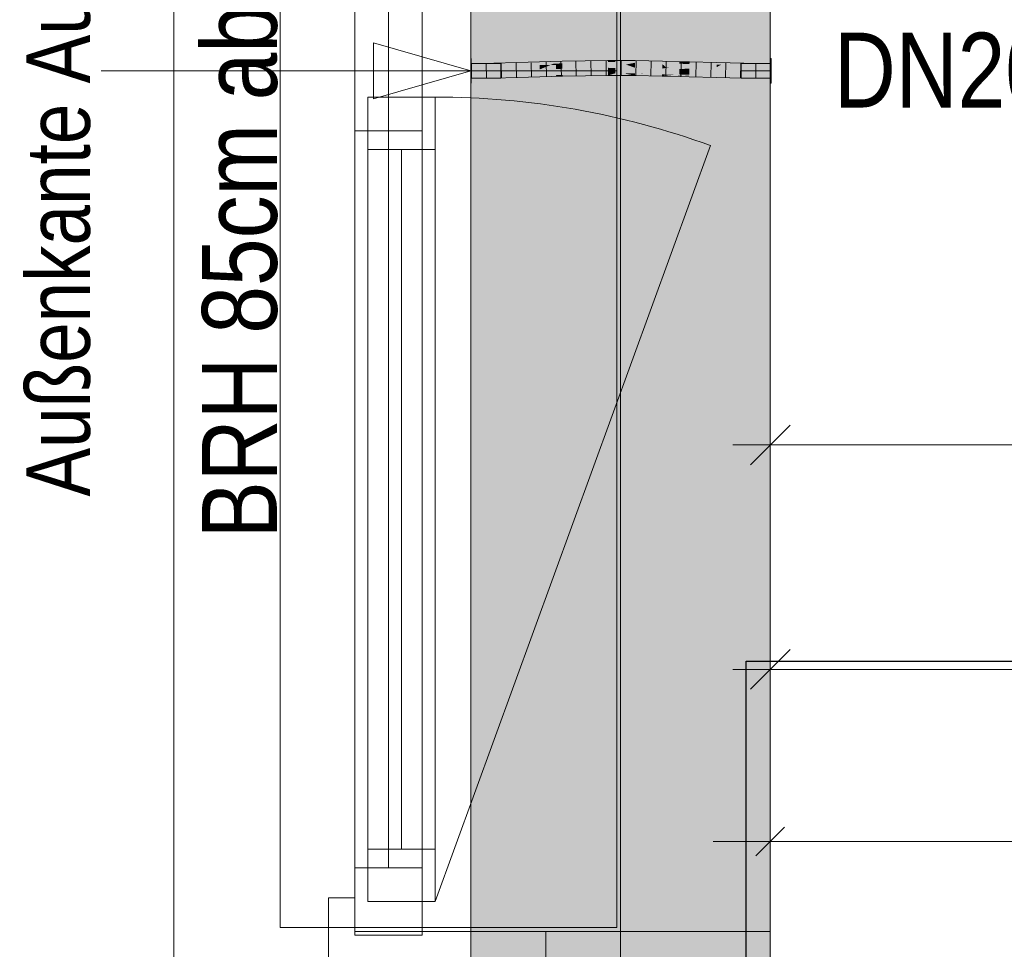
# Model space of a CAD drawing. Extents: x -500 to 300, y 62 to 1162.
# Tile 56 of 90: x -318 to -292, y 781 to 806. Entities that reach past the tile are written whole.
import ezdxf
from ezdxf.lldxf.tags import DXFTag

# ---------------------------------------------------------------- set-up
doc = ezdxf.new("R2010")
doc.units = 0
doc.layers.get('0').update_dxf_attribs({"lineweight": 13})
for name, color, linetype, lineweight, true_color in [('30 -33 Aussenwände- 7 Fassade_ Elemente', 7, 'Continuous', 9, 0x00aacc), ('30 -35 Decken- 1 Konstruktion-Träger- Stahlbeton', 7, 'Continuous', 13, 0x33aa00), ('70 -72 Beschriftung- 2 Beschriftung Bauteile', 7, 'Continuous', 9, 0x9999ff), ('70 -76 Bemaßung- 2 Allgemein', 9, 'Continuous', 5, 0x808080), ('E_Aussparung Bemaßung', 5, 'Continuous', 9, 0x0000ff), ('E_Leerrohr 20', 7, 'Continuous', 13, 0xcc0099), ('E_Leerrohr 20-Shading', 7, 'Continuous', 13, 0xcc0099), ('E_Leerrohr_Detailnummer', 1, 'Continuous', 25, 0xff0000), ('iwb_Schraffur_Unterzug', 7, 'Continuous', 5, 0xffffcc)]:
    doc.layers.add(name, color=color, linetype=linetype, lineweight=lineweight, true_color=true_color)
doc.layers.add('70 -71 Achsen- 1 Gebäudeachsen', color=7, linetype='STRICHPUNKT2-A06G93K98I', lineweight=18)
doc.layers.add('Detailelementbeschriftung', color=7, linetype='Continuous', lineweight=9)
doc.styles.get("Standard").update_dxf_attribs({"font": 'ARIALN.TTF'})
tags = doc.linetypes.add('fein_strichliert-A06G93KA8I', pattern=[4, 1, -2, 1]).pattern_tags.tags
tags[8:9] = [DXFTag(74, 4), DXFTag(75, 0), DXFTag(340, '0'), DXFTag(46, 0.0), DXFTag(50, 0.0), DXFTag(44, 0.0), DXFTag(45, 0.0)]
tags[6:7] = [DXFTag(74, 4), DXFTag(75, 0), DXFTag(340, '0'), DXFTag(46, 0.0), DXFTag(50, 0.0), DXFTag(44, 0.0), DXFTag(45, 0.0)]
tags[4:5] = [DXFTag(74, 4), DXFTag(75, 0), DXFTag(340, '0'), DXFTag(46, 0.0), DXFTag(50, 0.0), DXFTag(44, 0.0), DXFTag(45, 0.0)]
tags = doc.linetypes.add('STRICHPUNKT2', pattern=[12.7, 6.35, -3.175, 0, -3.175]).pattern_tags.tags
tags[10:11] = [DXFTag(74, 4), DXFTag(75, 0), DXFTag(340, '0'), DXFTag(46, 0.0), DXFTag(50, 0.0), DXFTag(44, 0.0), DXFTag(45, 0.0)]
tags[8:9] = [DXFTag(74, 4), DXFTag(75, 0), DXFTag(340, '0'), DXFTag(46, 0.0), DXFTag(50, 0.0), DXFTag(44, 0.0), DXFTag(45, 0.0)]
tags[6:7] = [DXFTag(74, 4), DXFTag(75, 0), DXFTag(340, '0'), DXFTag(46, 0.0), DXFTag(50, 0.0), DXFTag(44, 0.0), DXFTag(45, 0.0)]
tags[4:5] = [DXFTag(74, 4), DXFTag(75, 0), DXFTag(340, '0'), DXFTag(46, 0.0), DXFTag(50, 0.0), DXFTag(44, 0.0), DXFTag(45, 0.0)]
tags = doc.linetypes.add('STRICHPUNKT2-A06G93K98I', pattern=[12.7, 6.35, -3.175, 0, -3.175]).pattern_tags.tags
tags[10:11] = [DXFTag(74, 4), DXFTag(75, 0), DXFTag(340, '0'), DXFTag(46, 0.0), DXFTag(50, 0.0), DXFTag(44, 0.0), DXFTag(45, 0.0)]
tags[8:9] = [DXFTag(74, 4), DXFTag(75, 0), DXFTag(340, '0'), DXFTag(46, 0.0), DXFTag(50, 0.0), DXFTag(44, 0.0), DXFTag(45, 0.0)]
tags[6:7] = [DXFTag(74, 4), DXFTag(75, 0), DXFTag(340, '0'), DXFTag(46, 0.0), DXFTag(50, 0.0), DXFTag(44, 0.0), DXFTag(45, 0.0)]
tags[4:5] = [DXFTag(74, 4), DXFTag(75, 0), DXFTag(340, '0'), DXFTag(46, 0.0), DXFTag(50, 0.0), DXFTag(44, 0.0), DXFTag(45, 0.0)]

# ---------------------------------------------------------------- blocks, each defined once
blk = doc.blocks.new('Shading-A06G93J18I', base_point=(-304.022, 804.303))
at = {"layer": 'E_Leerrohr 20-Shading', "color": 223, "true_color": 0xc67fb4}
for points in [[(-305.68, 804.6), (-305.681, 804.659), (-306.287, 804.595), (-306.287, 804.653)], [(-305.073, 804.614), (-305.075, 804.672), (-305.68, 804.601), (-305.681, 804.659)], [(-305.68, 804.6), (-305.073, 804.613), (-305.68, 804.601), (-305.073, 804.614)], [(-304.465, 804.631), (-304.467, 804.69), (-305.073, 804.613), (-305.075, 804.672)], [(-304.465, 804.631), (-303.858, 804.708), (-304.467, 804.69)], [(-304.465, 804.631), (-304.095, 804.642), (-303.858, 804.708), (-303.857, 804.654)], [(-304.095, 804.642), (-303.856, 804.649), (-303.857, 804.654)], [(-303.247, 804.68), (-303.248, 804.723), (-303.857, 804.654), (-303.858, 804.708)], [(-303.856, 804.649), (-303.247, 804.664), (-303.857, 804.654), (-303.247, 804.68)], [(-302.636, 804.693), (-302.636, 804.73), (-303.247, 804.68), (-303.248, 804.723)], [(-303.247, 804.664), (-302.636, 804.672), (-303.247, 804.68), (-302.636, 804.693)], [(-302.636, 804.693), (-302.441, 804.692), (-302.636, 804.73), (-302.442, 804.73)], [(-302.636, 804.672), (-301.909, 804.669), (-302.636, 804.693), (-301.909, 804.688)], [(-302.441, 804.692), (-301.909, 804.688), (-302.442, 804.73), (-301.909, 804.727)], [(-301.183, 804.664), (-301.182, 804.714), (-301.909, 804.688), (-301.909, 804.727)], [(-301.909, 804.669), (-301.183, 804.655), (-301.909, 804.688), (-301.183, 804.664)], [(-301.183, 804.664), (-301.053, 804.659), (-301.182, 804.714), (-300.732, 804.649)], [(-301.183, 804.655), (-300.684, 804.642), (-301.183, 804.664)], [(-300.724, 804.702), (-301.182, 804.714), (-300.725, 804.649), (-300.732, 804.649)], [(-301.053, 804.659), (-300.684, 804.642), (-300.732, 804.649)], [(-300.732, 804.649), (-300.684, 804.642), (-300.457, 804.641), (-300.458, 804.636)], [(-300.456, 804.695), (-300.724, 804.702), (-300.457, 804.641), (-300.725, 804.649)], [(-300.458, 804.636), (-299.733, 804.616), (-300.457, 804.641), (-299.733, 804.618)], [(-299.733, 804.618), (-299.732, 804.675), (-300.457, 804.641), (-300.456, 804.695)], [(-299.01, 804.601), (-299.009, 804.66), (-299.733, 804.618), (-299.732, 804.675)], [(-299.733, 804.616), (-299.01, 804.601), (-299.733, 804.618)], [(-298.287, 804.595), (-298.287, 804.653), (-299.01, 804.601), (-299.009, 804.66)], [(-305.065, 804.285), (-305.066, 804.331), (-305.675, 804.262), (-305.676, 804.317)], [(-304.456, 804.315), (-304.457, 804.348), (-305.065, 804.285), (-305.066, 804.331)], [(-303.848, 804.346), (-303.849, 804.366), (-304.456, 804.315), (-304.457, 804.348)], [(-304.456, 804.315), (-304.455, 804.29), (-304.023, 804.337), (-304.022, 804.303)], [(-304.022, 804.303), (-303.847, 804.308), (-304.023, 804.337), (-303.848, 804.346)], [(-303.241, 804.372), (-303.241, 804.381), (-303.848, 804.346), (-303.849, 804.366)], [(-303.847, 804.308), (-303.24, 804.323), (-303.848, 804.346), (-303.241, 804.372)], [(-303.241, 804.372), (-302.635, 804.385), (-303.241, 804.381), (-302.635, 804.387)], [(-303.24, 804.323), (-302.635, 804.33), (-303.241, 804.372), (-302.635, 804.385)], [(-302.45, 804.384), (-302.44, 804.388), (-302.635, 804.387), (-302.635, 804.389)], [(-302.44, 804.388), (-302.438, 804.388), (-302.635, 804.389)], [(-302.635, 804.387), (-302.635, 804.385), (-302.45, 804.384), (-302.454, 804.384)], [(-302.635, 804.385), (-302.635, 804.33), (-302.454, 804.384)], [(-302.275, 804.382), (-302.454, 804.384), (-302.276, 804.329), (-302.635, 804.33)], [(-302.45, 804.384), (-302.454, 804.384), (-302.202, 804.382)], [(-302.45, 804.384), (-302.275, 804.383), (-302.44, 804.388), (-302.275, 804.383)], [(-302.44, 804.388), (-302.275, 804.383), (-302.275, 804.386)], [(-302.06, 804.384), (-302.438, 804.388), (-302.44, 804.388)], [(-301.912, 804.383), (-301.912, 804.386), (-302.438, 804.388)], [(-301.913, 804.327), (-302.202, 804.382), (-302.276, 804.329), (-302.275, 804.382)], [(-302.275, 804.383), (-302.06, 804.384), (-302.275, 804.386)], [(-302.275, 804.383), (-302.202, 804.382), (-302.06, 804.384), (-301.912, 804.383)], [(-302.275, 804.383), (-302.202, 804.382), (-302.275, 804.383)], [(-301.912, 804.383), (-302.202, 804.382), (-301.913, 804.38)], [(-302.202, 804.382), (-301.913, 804.327), (-301.913, 804.378)], [(-301.913, 804.38), (-302.202, 804.382), (-301.913, 804.378)], [(-301.189, 804.363), (-301.912, 804.383), (-301.585, 804.369), (-301.913, 804.38)], [(-301.585, 804.369), (-301.913, 804.38), (-301.913, 804.378)], [(-301.19, 804.356), (-301.585, 804.369), (-301.913, 804.327), (-301.913, 804.378)], [(-301.19, 804.356), (-301.913, 804.327), (-301.191, 804.314)], [(-301.912, 804.383), (-301.189, 804.363), (-301.912, 804.386), (-301.189, 804.37)], [(-301.189, 804.37), (-301.189, 804.372), (-301.912, 804.386)], [(-301.585, 804.369), (-301.19, 804.356), (-301.19, 804.358)], [(-301.189, 804.363), (-301.585, 804.369), (-301.19, 804.358)], [(-301.19, 804.356), (-301.191, 804.314), (-300.896, 804.343)], [(-300.896, 804.343), (-301.191, 804.314), (-300.466, 804.324), (-300.467, 804.295)], [(-300.871, 804.346), (-300.826, 804.35), (-301.19, 804.358), (-301.189, 804.363)], [(-300.896, 804.343), (-300.871, 804.346), (-301.19, 804.356), (-301.19, 804.358)], [(-300.759, 804.357), (-300.732, 804.36), (-301.189, 804.37), (-301.189, 804.372)], [(-300.732, 804.36), (-300.727, 804.36), (-301.189, 804.372)], [(-301.189, 804.37), (-301.189, 804.363), (-300.759, 804.357), (-300.826, 804.35)], [(-300.896, 804.343), (-300.727, 804.336), (-300.871, 804.346), (-300.726, 804.34)], [(-300.466, 804.331), (-300.466, 804.337), (-300.871, 804.346), (-300.826, 804.35)], [(-300.759, 804.357), (-300.826, 804.35), (-300.465, 804.348), (-300.466, 804.337)], [(-300.465, 804.348), (-300.732, 804.36), (-300.759, 804.357)], [(-300.465, 804.348), (-300.465, 804.351), (-300.732, 804.36), (-300.598, 804.356)], [(-300.598, 804.356), (-300.727, 804.36), (-300.732, 804.36)], [(-300.465, 804.351), (-300.465, 804.353), (-300.727, 804.36)], [(-300.727, 804.336), (-300.466, 804.324), (-300.726, 804.34), (-300.466, 804.331)], [(-300.466, 804.324), (-300.467, 804.295), (-299.741, 804.29), (-299.741, 804.275)], [(-300.465, 804.348), (-300.466, 804.337), (-299.74, 804.325), (-299.741, 804.31)], [(-299.741, 804.302), (-299.741, 804.31), (-300.466, 804.331), (-300.466, 804.337)], [(-299.741, 804.29), (-299.741, 804.302), (-300.466, 804.324), (-300.466, 804.331)], [(-299.74, 804.326), (-299.74, 804.334), (-300.465, 804.351), (-300.465, 804.353)], [(-299.74, 804.326), (-300.465, 804.351), (-299.74, 804.325), (-300.465, 804.348)], [(-299.014, 804.306), (-299.15, 804.31), (-299.741, 804.31), (-299.74, 804.325)], [(-299.014, 804.306), (-299.014, 804.318), (-299.74, 804.326), (-299.74, 804.334)], [(-299.15, 804.31), (-299.74, 804.326), (-299.74, 804.325)], [(-306.287, 804.253), (-305.675, 804.262), (-306.287, 804.312), (-305.676, 804.317)], [(-306.287, 804.253), (-305.675, 804.259), (-305.675, 804.262)], [(-305.675, 804.259), (-305.064, 804.272), (-305.675, 804.262), (-305.065, 804.285)], [(-305.064, 804.272), (-304.455, 804.29), (-305.065, 804.285), (-304.456, 804.315)], [(-299.014, 804.279), (-299.014, 804.288), (-299.741, 804.302), (-299.741, 804.31)], [(-299.014, 804.306), (-299.741, 804.31), (-299.014, 804.288)], [(-299.015, 804.264), (-299.014, 804.279), (-299.741, 804.29), (-299.741, 804.302)], [(-299.741, 804.29), (-299.741, 804.275), (-299.015, 804.264), (-299.015, 804.26)], [(-298.287, 804.253), (-298.287, 804.268), (-299.015, 804.264), (-299.014, 804.279)], [(-299.015, 804.264), (-299.015, 804.26), (-298.287, 804.253)], [(-298.287, 804.298), (-298.287, 804.312), (-299.014, 804.306), (-299.014, 804.318)], [(-299.014, 804.306), (-299.014, 804.288), (-298.287, 804.298), (-298.287, 804.277)], [(-298.287, 804.268), (-298.287, 804.277), (-299.014, 804.279), (-299.014, 804.288)]]:
    blk.add_solid(points, dxfattribs=at)
at = {"layer": 'E_Leerrohr 20-Shading', "color": 231, "true_color": 0xe17fc9}
for points in [[(-305.678, 804.459), (-305.68, 804.6), (-306.287, 804.453), (-306.287, 804.595)], [(-305.073, 804.604), (-305.073, 804.613), (-305.68, 804.6)], [(-305.678, 804.459), (-305.07, 804.472), (-305.68, 804.6), (-305.073, 804.604)], [(-304.464, 804.606), (-304.465, 804.631), (-305.073, 804.604), (-305.073, 804.613)], [(-305.07, 804.472), (-304.461, 804.49), (-305.073, 804.604), (-304.464, 804.606)], [(-304.465, 804.631), (-304.464, 804.606), (-304.095, 804.642), (-304.177, 804.608)], [(-304.464, 804.606), (-304.461, 804.49), (-304.177, 804.608)], [(-304.177, 804.608), (-304.461, 804.49), (-304.025, 804.608), (-304.024, 804.503)], [(-304.025, 804.641), (-304.095, 804.642), (-304.025, 804.608), (-304.177, 804.608)], [(-303.856, 804.637), (-303.856, 804.649), (-304.095, 804.642)], [(-304.024, 804.503), (-303.853, 804.508), (-304.025, 804.641), (-303.856, 804.637)], [(-303.246, 804.626), (-303.247, 804.664), (-303.856, 804.637), (-303.856, 804.649)], [(-303.853, 804.508), (-303.244, 804.523), (-303.856, 804.637), (-303.246, 804.626)], [(-302.636, 804.621), (-302.636, 804.672), (-303.246, 804.626), (-303.247, 804.664)], [(-303.246, 804.626), (-303.244, 804.524), (-302.636, 804.621), (-302.636, 804.536)], [(-302.636, 804.672), (-302.636, 804.621), (-301.909, 804.669), (-302.153, 804.622)], [(-302.153, 804.622), (-302.636, 804.621), (-302.602, 804.537), (-302.636, 804.536)], [(-302.602, 804.537), (-302.272, 804.541), (-302.271, 804.6)], [(-302.272, 804.541), (-301.94, 804.545), (-302.271, 804.6), (-302.153, 804.622)], [(-301.909, 804.669), (-302.153, 804.622), (-301.91, 804.623)], [(-301.91, 804.623), (-302.153, 804.622), (-301.911, 804.545), (-301.94, 804.545)], [(-301.91, 804.623), (-301.911, 804.545), (-301.183, 804.633), (-301.185, 804.549)], [(-301.183, 804.633), (-301.183, 804.655), (-301.91, 804.623), (-301.909, 804.669)], [(-301.086, 804.549), (-301.183, 804.633), (-301.185, 804.549)], [(-300.684, 804.642), (-301.183, 804.655), (-301.183, 804.633)], [(-301.086, 804.549), (-300.458, 804.636), (-301.183, 804.633), (-300.684, 804.642)], [(-300.974, 804.549), (-300.458, 804.636), (-301.086, 804.549)], [(-300.46, 804.55), (-300.458, 804.636), (-300.974, 804.549)], [(-299.735, 804.551), (-299.733, 804.616), (-300.46, 804.55), (-300.458, 804.636)], [(-299.735, 804.551), (-299.612, 804.614), (-299.733, 804.616)], [(-299.735, 804.551), (-299.01, 804.553), (-299.612, 804.614), (-299.01, 804.597)], [(-299.01, 804.597), (-299.01, 804.601), (-299.612, 804.614)], [(-298.287, 804.561), (-298.287, 804.595), (-299.01, 804.553), (-299.01, 804.601)], [(-305.676, 804.317), (-305.678, 804.459), (-306.287, 804.312), (-306.287, 804.453)], [(-305.069, 804.459), (-305.07, 804.472), (-305.678, 804.455), (-305.678, 804.459)], [(-305.676, 804.317), (-305.066, 804.331), (-305.678, 804.455), (-305.069, 804.459)], [(-304.46, 804.464), (-304.461, 804.49), (-305.069, 804.459), (-305.07, 804.472)], [(-305.069, 804.459), (-305.069, 804.44), (-304.46, 804.464), (-304.459, 804.428)], [(-305.069, 804.44), (-305.066, 804.331), (-304.459, 804.428), (-304.457, 804.348)], [(-303.851, 804.469), (-303.853, 804.508), (-304.46, 804.464), (-304.461, 804.49)], [(-304.46, 804.464), (-304.459, 804.428), (-303.851, 804.469), (-303.85, 804.415)], [(-304.459, 804.428), (-304.457, 804.348), (-303.85, 804.415), (-303.849, 804.366)], [(-303.243, 804.474), (-303.244, 804.523), (-303.851, 804.469), (-303.853, 804.508)], [(-303.851, 804.469), (-303.85, 804.415), (-303.243, 804.474), (-303.242, 804.404)], [(-303.85, 804.415), (-303.849, 804.366), (-303.242, 804.404), (-303.241, 804.381)], [(-303.244, 804.524), (-303.244, 804.523), (-302.636, 804.536), (-302.636, 804.53)], [(-302.635, 804.511), (-302.636, 804.53), (-303.244, 804.509), (-303.244, 804.523)], [(-303.243, 804.474), (-302.635, 804.476), (-303.244, 804.509), (-302.635, 804.511)], [(-302.635, 804.476), (-303.243, 804.474), (-302.635, 804.402), (-303.242, 804.417)], [(-303.242, 804.417), (-303.242, 804.404), (-302.635, 804.402), (-302.635, 804.399)], [(-303.242, 804.404), (-303.241, 804.381), (-302.635, 804.399), (-302.635, 804.389)], [(-302.636, 804.53), (-302.272, 804.532), (-302.602, 804.537), (-302.272, 804.541)], [(-302.636, 804.536), (-302.636, 804.53), (-302.602, 804.537)], [(-301.911, 804.534), (-302.636, 804.53), (-302.439, 804.53)], [(-302.636, 804.53), (-302.635, 804.511), (-302.439, 804.53), (-302.439, 804.509)], [(-302.635, 804.511), (-302.635, 804.476), (-302.439, 804.509), (-302.439, 804.476)], [(-302.438, 804.4), (-302.439, 804.476), (-302.635, 804.402), (-302.635, 804.476)], [(-302.438, 804.4), (-302.635, 804.402), (-302.531, 804.399)], [(-302.635, 804.402), (-302.635, 804.399), (-302.531, 804.399)], [(-302.635, 804.399), (-302.635, 804.389), (-302.438, 804.4), (-302.438, 804.388)], [(-302.439, 804.53), (-301.911, 804.527), (-301.911, 804.534)], [(-302.439, 804.476), (-301.911, 804.475), (-302.439, 804.53), (-301.911, 804.527)], [(-302.439, 804.476), (-302.438, 804.4), (-301.911, 804.475), (-301.912, 804.401)], [(-302.438, 804.4), (-302.438, 804.388), (-301.912, 804.401), (-301.912, 804.386)], [(-302.272, 804.532), (-301.911, 804.534), (-302.272, 804.541), (-301.94, 804.545)], [(-301.94, 804.545), (-301.911, 804.534), (-301.911, 804.545)], [(-301.911, 804.475), (-301.912, 804.401), (-301.187, 804.471), (-301.188, 804.411)], [(-301.912, 804.401), (-301.912, 804.386), (-301.188, 804.411), (-301.189, 804.372)], [(-301.911, 804.545), (-301.911, 804.534), (-301.185, 804.549), (-301.186, 804.535)], [(-301.911, 804.534), (-301.911, 804.527), (-301.186, 804.535), (-301.186, 804.519)], [(-301.911, 804.527), (-301.186, 804.514), (-301.186, 804.519)], [(-301.186, 804.51), (-301.186, 804.514), (-301.911, 804.524), (-301.911, 804.527)], [(-301.911, 804.475), (-301.187, 804.471), (-301.911, 804.524), (-301.186, 804.51)], [(-301.188, 804.411), (-301.189, 804.372), (-300.726, 804.419), (-300.727, 804.36)], [(-300.726, 804.468), (-301.187, 804.471), (-300.726, 804.419), (-301.188, 804.411)], [(-301.186, 804.51), (-301.187, 804.471), (-300.725, 804.499), (-300.726, 804.468)], [(-301.186, 804.535), (-301.086, 804.549), (-301.185, 804.549)], [(-301.059, 804.535), (-300.974, 804.549), (-301.186, 804.535), (-301.086, 804.549)], [(-301.059, 804.535), (-301.186, 804.535), (-301.158, 804.518), (-301.186, 804.519)], [(-301.186, 804.519), (-301.186, 804.514), (-301.158, 804.518)], [(-300.461, 804.499), (-300.653, 804.511), (-301.186, 804.514), (-301.158, 804.518)], [(-300.598, 804.5), (-300.461, 804.499), (-301.186, 804.514)], [(-300.725, 804.502), (-301.186, 804.514), (-300.725, 804.499), (-301.186, 804.51)], [(-300.725, 804.502), (-300.598, 804.5), (-301.186, 804.514)], [(-300.653, 804.511), (-301.059, 804.535), (-301.158, 804.518)], [(-300.46, 804.534), (-300.46, 804.55), (-301.059, 804.535), (-300.974, 804.549)], [(-300.46, 804.534), (-301.059, 804.535), (-300.461, 804.508), (-300.653, 804.511)], [(-300.727, 804.36), (-300.465, 804.353), (-300.725, 804.502), (-300.461, 804.495)], [(-300.725, 804.502), (-300.461, 804.495), (-300.461, 804.499)], [(-300.653, 804.511), (-300.461, 804.499), (-300.461, 804.508)], [(-299.74, 804.334), (-299.737, 804.475), (-300.465, 804.353), (-300.461, 804.495)], [(-300.46, 804.534), (-300.461, 804.508), (-299.735, 804.532), (-299.736, 804.496)], [(-300.461, 804.508), (-300.461, 804.499), (-299.736, 804.496), (-299.736, 804.493)], [(-300.461, 804.495), (-299.737, 804.475), (-300.461, 804.499), (-299.736, 804.493)], [(-300.46, 804.534), (-299.735, 804.532), (-300.46, 804.55), (-299.735, 804.551)], [(-299.74, 804.334), (-299.014, 804.318), (-299.737, 804.438), (-299.012, 804.449)], [(-299.737, 804.475), (-299.012, 804.46), (-299.736, 804.493), (-299.011, 804.488)], [(-299.012, 804.449), (-299.012, 804.46), (-299.737, 804.438), (-299.737, 804.475)], [(-299.735, 804.532), (-299.736, 804.496), (-299.011, 804.488), (-299.151, 804.489)], [(-299.736, 804.496), (-299.736, 804.493), (-299.151, 804.489)], [(-299.735, 804.532), (-299.011, 804.532), (-299.735, 804.551), (-299.01, 804.553)], [(-299.735, 804.532), (-299.011, 804.488), (-299.011, 804.532)], [(-299.014, 804.318), (-298.287, 804.312), (-299.012, 804.449), (-298.287, 804.453)], [(-299.012, 804.46), (-298.287, 804.453), (-299.011, 804.488), (-298.287, 804.488)], [(-298.287, 804.453), (-299.012, 804.46), (-299.012, 804.455)], [(-299.012, 804.449), (-298.287, 804.453), (-299.012, 804.455)], [(-299.011, 804.532), (-298.287, 804.537), (-299.01, 804.553), (-298.287, 804.561)], [(-299.011, 804.488), (-298.287, 804.488), (-299.011, 804.532), (-298.287, 804.537)]]:
    blk.add_solid(points, dxfattribs=at)
blk = doc.blocks.new('Shading-A06G93J38I', base_point=(-299.075, 804.348))
at = {"layer": 'E_Leerrohr 20-Shading', "color": 213, "true_color": 0xd67fc0}
for points in [[(-298.287, 804.653), (-299.075, 804.653), (-298.287, 804.474), (-299.075, 804.472)], [(-298.275, 804.594), (-298.275, 804.783), (-298.287, 804.594), (-298.287, 804.783)], [(-298.275, 804.566), (-298.275, 804.594), (-298.287, 804.566), (-298.287, 804.594)], [(-298.865, 804.454), (-298.287, 804.474), (-299.075, 804.456), (-299.075, 804.472)], [(-298.891, 804.453), (-298.865, 804.454), (-299.075, 804.455), (-299.075, 804.456)], [(-299.075, 804.455), (-299.075, 804.453), (-298.891, 804.453)], [(-298.287, 804.404), (-298.287, 804.453), (-299.075, 804.45), (-298.891, 804.453)], [(-298.891, 804.453), (-299.075, 804.453), (-299.075, 804.45)], [(-298.287, 804.404), (-299.075, 804.45), (-299.075, 804.409)], [(-298.287, 804.404), (-299.075, 804.409), (-298.287, 804.335), (-299.075, 804.348)], [(-299.075, 804.348), (-299.075, 804.253), (-298.287, 804.335), (-298.287, 804.253)], [(-298.865, 804.454), (-298.891, 804.453), (-298.719, 804.453)], [(-298.287, 804.453), (-298.287, 804.474), (-298.719, 804.453), (-298.865, 804.454)], [(-298.275, 804.545), (-298.275, 804.566), (-298.287, 804.545), (-298.287, 804.566)], [(-298.287, 804.543), (-298.275, 804.543), (-298.287, 804.545), (-298.275, 804.545)], [(-298.275, 804.541), (-298.275, 804.543), (-298.287, 804.541), (-298.287, 804.543)], [(-298.287, 804.541), (-298.287, 804.453), (-298.275, 804.541), (-298.275, 804.453)], [(-298.275, 804.243), (-298.275, 804.453), (-298.287, 804.243), (-298.287, 804.453)], [(-298.275, 804.238), (-298.275, 804.243), (-298.287, 804.238), (-298.287, 804.243)], [(-298.287, 804.182), (-298.275, 804.182), (-298.287, 804.238), (-298.275, 804.238)], [(-298.287, 804.182), (-298.287, 804.123), (-298.275, 804.182), (-298.275, 804.123)]]:
    blk.add_solid(points, dxfattribs=at)
blk = doc.blocks.new('Shading-A06G93J58I', base_point=(-306.287, 804.253))
at = {"layer": 'E_Leerrohr 20-Shading', "color": 213, "true_color": 0xd67fc0}
for points in [[(-306.287, 804.545), (-306.287, 804.783), (-306.299, 804.545), (-306.299, 804.783)], [(-306.287, 804.453), (-305.499, 804.455), (-306.287, 804.653), (-305.499, 804.653)], [(-306.299, 804.453), (-306.287, 804.453), (-306.299, 804.545), (-306.287, 804.545)], [(-306.287, 804.232), (-306.287, 804.453), (-306.299, 804.232), (-306.299, 804.453)], [(-306.287, 804.453), (-305.499, 804.453), (-305.499, 804.455)], [(-306.287, 804.253), (-305.499, 804.253), (-306.287, 804.453), (-305.499, 804.449)], [(-305.499, 804.449), (-305.499, 804.453), (-306.287, 804.453)], [(-306.299, 804.123), (-306.287, 804.123), (-306.299, 804.232), (-306.287, 804.232)]]:
    blk.add_solid(points, dxfattribs=at)
blk = doc.blocks.new('Referenz-A06G93KB8I')
at = {"layer": '30 -33 Aussenwände- 7 Fassade_ Elemente', "color": 0, "linetype": 'Continuous', "lineweight": -2, "ltscale": 0.13}
for p, q in [((-314.239, 833.053), (-314.239, 775.853)), ((-298.299, 779.053), (-298.299, 829.853)), ((-309.399, 804.453), (-309.399, 827.553)), ((-307.599, 827.553), (-307.599, 804.453)), ((-309.399, 804.453), (-309.399, 806.053)), ((-307.599, 806.053), (-307.599, 804.453)), ((-309.399, 781.353), (-309.399, 804.453)), ((-309.399, 802.853), (-309.399, 804.453)), ((-307.599, 804.453), (-309.399, 804.453)), ((-309.399, 804.453), (-307.599, 804.453)), ((-307.599, 804.453), (-307.599, 781.353)), ((-307.599, 804.453), (-307.599, 802.853)), ((-309.049, 803.753), (-307.249, 803.753)), ((-309.049, 802.353), (-309.049, 803.753)), ((-309.049, 803.753), (-307.249, 803.753)), ((-309.049, 782.253), (-309.049, 803.753)), ((-307.249, 803.753), (-307.249, 802.353)), ((-307.249, 803.753), (-307.249, 782.253)), ((-307.599, 802.853), (-309.399, 802.853)), ((-307.249, 802.353), (-309.049, 802.353)), ((-308.149, 802.353), (-308.149, 783.653)), ((-309.049, 782.253), (-309.049, 783.653)), ((-309.049, 783.653), (-307.249, 783.653)), ((-307.249, 783.653), (-307.249, 782.253)), ((-309.399, 783.153), (-307.599, 783.153)), ((-309.399, 781.353), (-309.399, 783.153)), ((-307.599, 783.153), (-307.599, 781.353)), ((-310.099, 782.353), (-309.399, 782.353)), ((-310.099, 779.053), (-310.099, 782.353)), ((-309.399, 782.353), (-309.399, 781.453)), ((-307.249, 782.253), (-309.049, 782.253)), ((-307.249, 782.253), (-309.049, 782.253)), ((-309.399, 781.453), (-304.299, 781.453)), ((-304.299, 781.453), (-304.299, 779.053)), ((-304.299, 781.453), (-298.299, 781.453)), ((-298.299, 781.453), (-298.299, 779.053)), ((-307.599, 781.353), (-309.399, 781.353)), ((-307.599, 781.353), (-309.399, 781.353))]:
    blk.add_line(p, q, dxfattribs=at)
at = {"layer": '30 -33 Aussenwände- 7 Fassade_ Elemente', "color": 0, "lineweight": -2}
for p, q in [((-311.399, 781.553), (-311.399, 827.353)), ((-311.399, 804.453), (-311.399, 827.353)), ((-302.399, 804.453), (-302.399, 827.353)), ((-302.399, 781.553), (-302.399, 827.353)), ((-309.399, 783.153), (-309.399, 825.753)), ((-308.499, 825.753), (-308.499, 783.153)), ((-307.599, 825.753), (-307.599, 783.153)), ((-309.399, 804.453), (-309.399, 806.053)), ((-307.599, 806.053), (-307.599, 804.453)), ((-311.399, 781.553), (-311.399, 804.453)), ((-311.399, 804.453), (-309.399, 804.453)), ((-307.599, 804.453), (-309.399, 804.453)), ((-309.399, 804.453), (-309.399, 802.853)), ((-307.599, 802.853), (-307.599, 804.453)), ((-302.399, 804.453), (-307.599, 804.453)), ((-302.399, 781.553), (-302.399, 804.453)), ((-309.049, 802.353), (-309.049, 803.753)), ((-309.049, 803.753), (-307.249, 803.753)), ((-307.249, 803.753), (-307.249, 802.353)), ((-309.399, 783.153), (-309.399, 802.853)), ((-309.399, 802.853), (-307.599, 802.853)), ((-309.049, 783.653), (-309.049, 802.353)), ((-309.049, 802.353), (-307.249, 802.353)), ((-308.149, 783.653), (-308.149, 802.353)), ((-307.249, 802.353), (-307.249, 783.653)), ((-309.049, 782.253), (-309.049, 783.653)), ((-307.249, 783.653), (-309.049, 783.653)), ((-307.249, 783.653), (-307.249, 782.253)), ((-309.399, 781.553), (-309.399, 783.153)), ((-307.599, 783.153), (-309.399, 783.153)), ((-307.599, 783.153), (-307.599, 781.553)), ((-307.249, 782.253), (-309.049, 782.253)), ((-309.399, 781.553), (-311.399, 781.553)), ((-307.599, 781.553), (-309.399, 781.553)), ((-307.599, 781.553), (-302.399, 781.553))]:
    blk.add_line(p, q, dxfattribs=at)
at = {"layer": '30 -33 Aussenwände- 7 Fassade_ Elemente', "color": 0, "linetype": 'fein_strichliert-A06G93KA8I', "lineweight": -2, "ltscale": 0.13}
blk.add_line((-307.249, 782.253), (-299.895, 802.457), dxfattribs=at)
blk.add_ellipse((-307.249, 782.253), major_axis=(7.353, 20.203), ratio=1, start_param=0, end_param=0.349066, dxfattribs=at)
at = {"layer": '30 -35 Decken- 1 Konstruktion-Träger- Stahlbeton', "color": 0, "linetype": 'fein_strichliert-A06G93KA8I', "lineweight": -2, "ltscale": 0.13}
for p, q in [((-306.299, 995.453), (-306.299, 388.453)), ((-298.299, 995.453), (-298.299, 388.453))]:
    blk.add_line(p, q, dxfattribs=at)
at = {"layer": '70 -71 Achsen- 1 Gebäudeachsen', "color": 0, "linetype": 'STRICHPUNKT2-A06G93K98I', "lineweight": -2, "ltscale": 0.13}
blk.add_line((-302.299, 1084.393), (-302.299, 84.953), dxfattribs=at)
at = {"layer": '70 -72 Beschriftung- 2 Beschriftung Bauteile', "color": 0, "lineweight": -2}
for p, q in [((-308.897, 805.203), (-306.299, 804.453)), ((-308.897, 803.703), (-308.897, 805.203)), ((-306.299, 804.453), (-308.897, 803.703))]:
    blk.add_line(p, q, dxfattribs=at)
at = {"layer": '70 -72 Beschriftung- 2 Beschriftung Bauteile', "color": 0, "linetype": 'Continuous', "lineweight": -2, "ltscale": 0.13}
blk.add_line((-308.897, 804.453), (-316.177, 804.453), dxfattribs=at)
at = {"layer": '70 -76 Bemaßung- 2 Allgemein', "color": 0, "linetype": 'Continuous', "lineweight": -2, "ltscale": 0.13}
for p, q in [((-298.299, 791.953), (-298.299, 795.453)), ((-298.829, 793.923), (-297.768, 794.984)), ((-299.299, 794.453), (-297.238, 794.453)), ((-192.359, 794.453), (-297.238, 794.453)), ((-298.299, 785.953), (-298.299, 789.453)), ((-298.829, 787.923), (-297.768, 788.984)), ((-299.299, 788.453), (-297.238, 788.453)), ((-189.359, 788.453), (-297.238, 788.453))]:
    blk.add_line(p, q, dxfattribs=at)
at = {"layer": '30 -33 Aussenwände- 7 Fassade_ Elemente', "color": 0, "linetype": 'ByBlock', "lineweight": -2, "ltscale": 0.13, "insert": (-313.483, 791.956), "char_height": 2, "attachment_point": 1, "rotation": 90}
blk.add_mtext('{\\fArial Narrow;BRH 85cm ab OK FF}', dxfattribs=at)
at = {"layer": '70 -72 Beschriftung- 2 Beschriftung Bauteile', "color": 0, "linetype": 'Continuous', "lineweight": -2, "ltscale": 0.13, "insert": (-318.179, 793.076), "char_height": 1.7, "attachment_point": 1, "rotation": 90}
blk.add_mtext('{\\fArial Narrow;Außenkante Aufkantung}', dxfattribs=at)
blk = doc.blocks.new('Referenz-A06G93KD8I')
at = {"layer": 'iwb_Schraffur_Unterzug', "linetype": 'Continuous', "ltscale": 0.13}
blk.add_hatch(color=256, dxfattribs=at).paths.add_polyline_path([(-302.298, 995.453), (-298.298, 995.453), (-298.298, 553.453), (-306.298, 553.453), (-306.298, 995.453)])
blk.add_solid([(-306.28, 223.382), (-306.28, 995.453), (-298.28, 223.382), (-298.28, 995.453)], dxfattribs=at)
blk = doc.blocks.new('Polygon-A06G93MZ8I')
at = {"color": 0, "linetype": 'ByBlock', "lineweight": -2, "ltscale": 0.25}
for p, q in [((-298.939, 788.677), (-280.03, 788.677)), ((-298.939, 774.129), (-298.939, 788.677)), ((-280.03, 788.677), (-280.03, 774.129)), ((-280.03, 774.129), (-298.939, 774.129))]:
    blk.add_line(p, q, dxfattribs=at)
blk = doc.blocks.new('Maß-A06G93N98I')
at = {"color": 0, "linetype": 'ByBlock', "lineweight": -2, "ltscale": 0.13}
for p, q in [((-298.298, 784.453), (-298.298, 782.853)), ((-290.026, 784.453), (-290.026, 782.853)), ((-298.68, 783.472), (-297.916, 784.235)), ((-290.408, 783.472), (-289.644, 784.235)), ((-299.825, 783.853), (-280.844, 783.853))]:
    blk.add_line(p, q, dxfattribs=at)
at = {"color": 0, "linetype": 'ByBlock', "lineweight": -2, "ltscale": 0.13, "char_height": 2, "attachment_point": 1}
for s, insert in [('{\\W0.9;\\fArial Narrow|b0|i1;0,40 }', (-288.031, 786.52)), ('{\\W0.9;\\fArial Narrow|b0|i1;m}', (-283.526, 786.52))]:
    blk.add_mtext(s, dxfattribs=dict(at, insert=insert))
blk = doc.blocks.new('Enddeckel-A06G93PX8I')
at = {"color": 0, "linetype": 'ByBlock', "lineweight": -2, "ltscale": 0.13}
for p, q in [((-306.287, 804.783), (-306.299, 804.783)), ((-306.299, 804.59), (-306.299, 804.783)), ((-306.299, 804.317), (-306.299, 804.59)), ((-306.287, 804.59), (-306.287, 804.783)), ((-305.499, 804.653), (-306.287, 804.653)), ((-306.287, 804.536), (-306.287, 804.653)), ((-306.287, 804.317), (-306.287, 804.59)), ((-305.499, 804.536), (-305.499, 804.653)), ((-306.287, 804.371), (-306.287, 804.536)), ((-306.287, 804.253), (-306.287, 804.371)), ((-305.499, 804.371), (-305.499, 804.536)), ((-305.499, 804.253), (-305.499, 804.371)), ((-306.299, 804.123), (-306.299, 804.317)), ((-306.299, 804.123), (-306.287, 804.123)), ((-306.287, 804.123), (-306.287, 804.317)), ((-306.287, 804.253), (-305.499, 804.253))]:
    blk.add_line(p, q, dxfattribs=at)
at = {"color": 0, "linetype": 'STRICHPUNKT2', "lineweight": 5, "ltscale": 0.13}
blk.add_line((-306.287, 804.453), (-305.499, 804.453), dxfattribs=at)
blk = doc.blocks.new('Enddeckel-A06G93PZ8I')
at = {"color": 0, "linetype": 'ByBlock', "lineweight": -2, "ltscale": 0.13}
for p, q in [((-298.287, 804.653), (-299.075, 804.653)), ((-299.075, 804.653), (-299.075, 804.536)), ((-298.275, 804.783), (-298.287, 804.783)), ((-298.287, 804.783), (-298.287, 804.59)), ((-298.287, 804.653), (-298.287, 804.536)), ((-298.287, 804.59), (-298.287, 804.317)), ((-298.275, 804.783), (-298.275, 804.59)), ((-298.275, 804.59), (-298.275, 804.317)), ((-299.075, 804.536), (-299.075, 804.371)), ((-299.075, 804.371), (-299.075, 804.253)), ((-298.287, 804.536), (-298.287, 804.371)), ((-298.287, 804.371), (-298.287, 804.253)), ((-299.075, 804.253), (-298.287, 804.253)), ((-298.287, 804.317), (-298.287, 804.123)), ((-298.287, 804.123), (-298.275, 804.123)), ((-298.275, 804.317), (-298.275, 804.123))]:
    blk.add_line(p, q, dxfattribs=at)
at = {"color": 0, "linetype": 'STRICHPUNKT2', "lineweight": 5, "ltscale": 0.13}
blk.add_line((-298.287, 804.453), (-299.075, 804.453), dxfattribs=at)
blk = doc.blocks.new('Flexrohr-A06G93Q18I')
at = {"color": 0, "linetype": 'ByBlock', "lineweight": -2, "ltscale": 0.13}
for p, q in [((-305.681, 804.659), (-306.287, 804.653)), ((-306.287, 804.653), (-306.287, 804.253)), ((-306.285, 804.641), (-306.285, 804.265)), ((-305.887, 804.645), (-305.883, 804.269)), ((-305.075, 804.672), (-305.681, 804.659)), ((-305.489, 804.651), (-305.482, 804.275)), ((-305.09, 804.66), (-305.08, 804.284)), ((-304.467, 804.69), (-305.075, 804.672)), ((-304.691, 804.671), (-304.68, 804.295)), ((-303.858, 804.708), (-304.467, 804.69)), ((-304.291, 804.683), (-304.28, 804.307)), ((-303.891, 804.695), (-303.881, 804.319)), ((-303.248, 804.723), (-303.858, 804.708)), ((-303.49, 804.705), (-303.482, 804.329)), ((-302.636, 804.73), (-303.248, 804.723)), ((-303.089, 804.713), (-303.083, 804.337)), ((-302.687, 804.718), (-302.685, 804.342)), ((-301.909, 804.727), (-302.636, 804.73)), ((-302.285, 804.717), (-302.287, 804.341)), ((-301.182, 804.714), (-301.909, 804.727)), ((-301.884, 804.715), (-301.888, 804.339)), ((-301.483, 804.707), (-301.489, 804.331)), ((-300.456, 804.695), (-301.182, 804.714)), ((-301.082, 804.699), (-301.09, 804.323)), ((-300.681, 804.689), (-300.691, 804.313)), ((-299.732, 804.675), (-300.456, 804.695)), ((-300.281, 804.678), (-300.291, 804.302)), ((-299.882, 804.667), (-299.891, 804.291)), ((-299.009, 804.66), (-299.732, 804.675)), ((-299.483, 804.658), (-299.491, 804.282)), ((-299.084, 804.649), (-299.09, 804.273)), ((-298.287, 804.653), (-299.009, 804.66)), ((-298.685, 804.645), (-298.688, 804.269)), ((-298.287, 804.653), (-298.287, 804.253)), ((-303.24, 804.323), (-303.847, 804.308)), ((-302.635, 804.33), (-303.24, 804.323)), ((-301.913, 804.327), (-302.635, 804.33)), ((-301.191, 804.314), (-301.913, 804.327)), ((-305.675, 804.259), (-306.287, 804.253)), ((-305.064, 804.272), (-305.675, 804.259)), ((-304.455, 804.29), (-305.064, 804.272)), ((-303.847, 804.308), (-304.455, 804.29)), ((-300.467, 804.295), (-301.191, 804.314)), ((-299.741, 804.275), (-300.467, 804.295)), ((-299.015, 804.26), (-299.741, 804.275)), ((-298.287, 804.253), (-299.015, 804.26))]:
    blk.add_line(p, q, dxfattribs=at)
blk = doc.blocks.new('Einzeiliger Text-A06G93Q38I')
at = {"color": 0, "lineweight": -2, "insert": (-296.598, 805.473), "char_height": 2, "attachment_point": 1}
blk.add_mtext('{\\fArial Narrow;DN20 in UZ}', dxfattribs=at)

msp = doc.modelspace()

# ---------------------------------------------------------------- block references
at = {"color": 8, "lineweight": 13, "ltscale": 0.13, "true_color": 0x808080}
msp.add_blockref('Referenz-A06G93KB8I', (0, 0), dxfattribs=at)
at = {"color": 8, "lineweight": 25, "ltscale": 0.25, "true_color": 0x808080}
msp.add_blockref('Referenz-A06G93KD8I', (0, 0), dxfattribs=at)
at = {"layer": 'Detailelementbeschriftung', "ltscale": 0.13}
msp.add_blockref('Einzeiliger Text-A06G93Q38I', (0, 0), dxfattribs=at)
at = {"layer": 'E_Aussparung Bemaßung', "ltscale": 0.13}
msp.add_blockref('Maß-A06G93N98I', (0, 0), dxfattribs=at)
at = {"layer": 'E_Leerrohr 20'}
for name, p in [('Shading-A06G93J58I', (-306.287, 804.253)), ('Shading-A06G93J18I', (-304.022, 804.303)), ('Shading-A06G93J38I', (-299.075, 804.348))]:
    msp.add_blockref(name, p, dxfattribs=at)
at = {"layer": 'E_Leerrohr 20', "ltscale": 0.13}
for name in ['Enddeckel-A06G93PX8I', 'Flexrohr-A06G93Q18I', 'Enddeckel-A06G93PZ8I']:
    msp.add_blockref(name, (0, 0), dxfattribs=at)
at = {"layer": 'E_Leerrohr_Detailnummer', "ltscale": 0.25}
msp.add_blockref('Polygon-A06G93MZ8I', (0, 0), dxfattribs=at)

doc.saveas('drawing.dxf')
